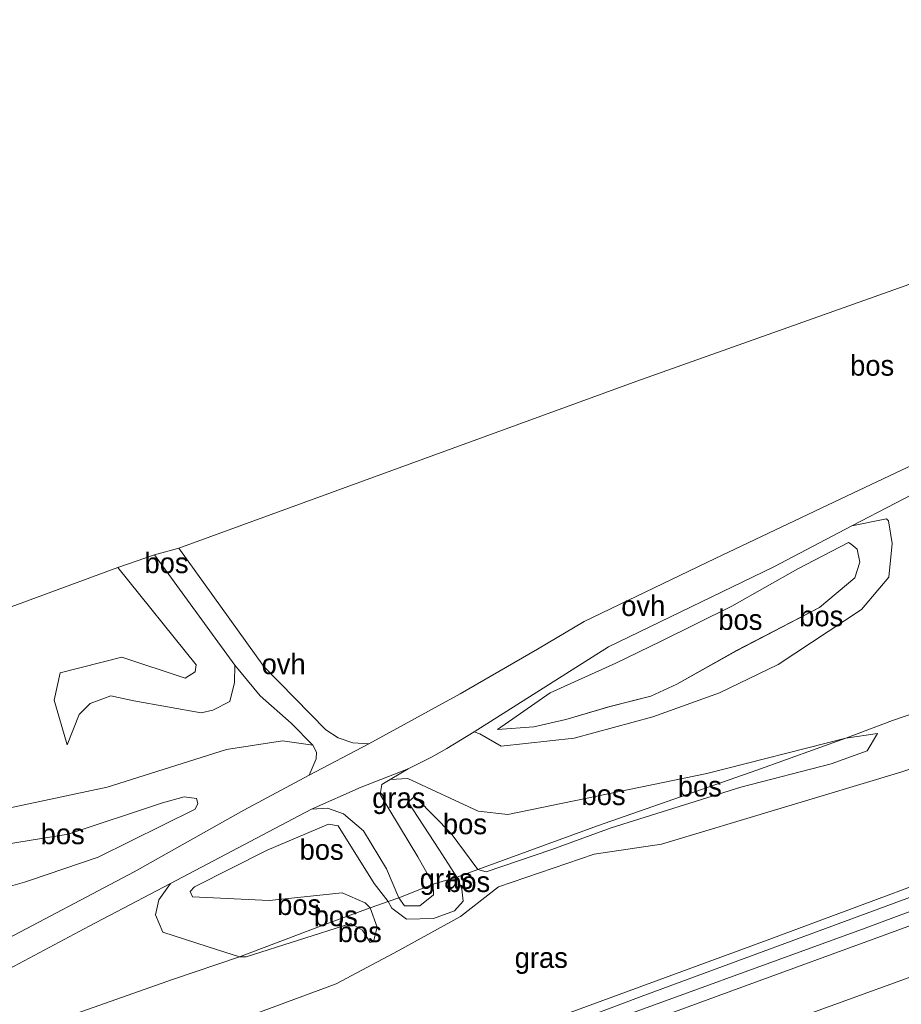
# Model space of a CAD drawing. Header units: millimetres. Extents: x 180000 to 190000, y 466229 to 468626.
# Tile 90 of 202: x 183208 to 183316, y 468415 to 468535. Entities that reach past the tile are written whole.
import ezdxf
from ezdxf.enums import TextEntityAlignment as Align

# ---------------------------------------------------------------- set-up
doc = ezdxf.new("R2010")
doc.units = ezdxf.units.MM
for name, color, linetype, lineweight in [('af-bs-rasterhekwerk', 8, 'hekwerk', 18), ('bp-b5-bos', 93, 'Continuous', 18), ('bp-b5-grasland', 93, 'Continuous', 18), ('gw-bs-insteekwatergang', 93, 'Continuous', 18), ('gw-bs-kruinlijn', 93, 'Continuous', 18), ('gw-bs-teenlijn', 93, 'Continuous', 18), ('kd-bs-opnamedtmgrens', 173, 'Continuous', 18), ('og-b5-water', 153, 'Continuous', 18), ('vh-b5-verh_soort', 8, 'Continuous', 18)]:
    doc.layers.add(name, color=color, linetype=linetype, lineweight=lineweight)
doc.styles.add('rtw_iso', font='iso-rtw.shx')
doc.linetypes.add('hekwerk', pattern='A,7,-1.5,[1,RTW.shx,S=0.75,R=0,X=0,Y=0],-1.5', length=10)

# ---------------------------------------------------------------- blocks, each defined once
blk = doc.blocks.new('dtbattr-r')
at = {"style": 'rtw_iso'}
blk.add_attdef('TAG', text='', height=2.5, dxfattribs=at).set_placement((0, 0), align=Align.MIDDLE_CENTER)
blk = doc.blocks.new('d33az_ACAD_1_FMEBLOCK148')
at = {"layer": 'bp-b5-bos'}
for points in [[(25.11, 13.64, 41.76), (25.59, 10.89, 41.87), (25.16, 6.77, 41.89), (21.82, 2.8, 41.91), (11.63, -3.92, 41.87), (4.45, -7.39, 41.95), (-3.71, -10.33, 42.21), (-13.34, -12.92, 42.28), (-22.28, -13.9, 42.27), (-24.89, -12.42, 41.79), (-25.59, -12.17, 41.79), (-9.14, -1.76, 41.87), (11.09, 8.04, 41.79), (20.64, 13.03, 41.59), (24.86, 13.9, 41.76)], [(-16.3, -7.39, 42.51), (-22.71, -11.86, 42.51), (-18.28, -11.56, 42.67), (-14.38, -10.66, 42.83), (-8.96, -9.06, 42.98), (-3.98, -7.78, 42.97), (-0.77, -6.32, 43.01), (6.53, -2.23, 42.83), (16.69, 3.06, 42.56), (20.99, 6.67, 42.49), (21.61, 8.58, 42.41), (21.3, 10.2, 42.45), (20.55, 10.81, 42.44), (20.23, 10.99, 42.43), (14.04, 7.77, 42.53), (5.94, 3.21, 42.76), (-2.7, -1.09, 42.88), (-8.25, -3.77, 42.83)]]:
    blk.add_polyline3d(points, close=True, dxfattribs=at)

msp = doc.modelspace()

# ---------------------------------------------------------------- linework, layer by layer
at = {"layer": 'af-bs-rasterhekwerk'}
for points in [[(183391.92, 468474.95, 41.32), (183387.91, 468473.59, 41.54), (183372.27, 468468.32, 42.38), (183365.57, 468466.26, 43.47), (183358.08, 468464.06, 42.54), (183346.71, 468460.25, 42.14), (183315.28, 468449.5, 41.62)], [(183315.28, 468449.5, 41.62), (183309.55, 468447.35, 41.52), (183298.66, 468443.41, 42.21), (183279.18, 468436.62, 43.05), (183264.52, 468431.27, 43.59), (183261.94, 468430.35, 43.56), (183259.04, 468429.47, 42.3), (183254.84, 468427.79, 42.28), (183253.56, 468427.38, 43.31), (183251.36, 468426.57, 43.01), (183246.43, 468424.78, 42.56), (183235.37, 468420.6, 42.02), (183227.14, 468417.81, 41.7)], [(183227.14, 468417.81, 41.7), (183214.8, 468413.46, 41.83), (183201.65, 468408.86, 41.57), (183186.24, 468403.45, 41.2), (183173.97, 468398.85, 41.34), (183157.42, 468393.42, 41.58), (183139.18, 468386.34, 41.81), (183126.21, 468380.36, 41.88), (183115.13, 468375.17, 41.58)]]:
    msp.add_polyline3d(points, dxfattribs=at)
at = {"layer": 'bp-b5-bos'}
for points in [[(183262.36, 468452.77, 41.99), (183251.18, 468446.63, 42.08), (183249.22, 468446.77, 42.03), (183247.44, 468447.37, 42.05), (183245.91, 468448.35, 42.05), (183238.33, 468456.11, 42.09), (183227.92, 468470.6, 41.69), (183283.98, 468491.02, 39.42), (183344.47, 468512.49, 40.31), (183416.12, 468535.24, 40.77), (183393.43, 468523.16, 40.75), (183382.32, 468515.97, 40.7), (183365.9, 468507.05, 40.73), (183347.27, 468496.02, 40.91), (183336.91, 468491.21, 41.12), (183320.79, 468482.2, 41.29), (183308.96, 468476.63, 41.52), (183293.57, 468469.32, 41.91), (183277.54, 468461.63, 42.06), (183271.83, 468458.25, 42.01)], [(183271.37, 468448.72, 42.67), (183266.94, 468448.42, 42.51), (183273.35, 468452.89, 42.51), (183281.4, 468456.51, 42.83), (183286.95, 468459.19, 42.88), (183295.59, 468463.49, 42.76), (183303.69, 468468.05, 42.53), (183309.88, 468471.27, 42.43), (183310.2, 468471.09, 42.44), (183310.95, 468470.47, 42.45), (183311.26, 468468.86, 42.41), (183310.65, 468466.94, 42.49), (183306.34, 468463.34, 42.56), (183296.18, 468458.04, 42.83), (183288.88, 468453.95, 43.01), (183285.67, 468452.49, 42.97), (183280.7, 468451.21, 42.98), (183275.27, 468449.62, 42.83)], [(183234.77, 468456.29, 42.03), (183234.73, 468454.15, 42.04), (183234.15, 468451.82, 42.24), (183232.07, 468450.78, 42.23), (183230.67, 468450.46, 42.17), (183222.41, 468451.93, 42.34), (183219.62, 468452.52, 42.49), (183217.08, 468451.6, 42.55), (183215.73, 468450.25, 42.64), (183214.26, 468446.51, 42.83), (183212.68, 468452.01, 43.37), (183213.42, 468455.34, 43.32), (183220.95, 468457.24, 43.17), (183228.71, 468454.69, 43.21), (183229.93, 468455.47, 43.23), (183230.06, 468456.33, 43.23), (183220.46, 468468.24, 43.33), (183224.95, 468469.78, 41.62)], [(183298.66, 468443.41, 42.21), (183279.18, 468436.62, 43.05), (183264.52, 468431.27, 43.59), (183261.27, 468435.68, 43.6), (183257.07, 468439.97, 43.16), (183256.56, 468440.04, 43.17), (183255.98, 468439.52, 43.21), (183259.74, 468433.76, 43.51), (183261.94, 468430.35, 43.56), (183259.04, 468429.47, 42.3), (183257.17, 468432.81, 42.4), (183252.56, 468440.47, 42.32), (183252.78, 468441.68, 42.14), (183253.78, 468442.3, 42.15), (183255.96, 468442.4, 42.13), (183264.55, 468438.41, 42.56), (183268.2, 468438.02, 42.48), (183292.56, 468443.01, 42.21), (183309.55, 468447.35, 41.52)], [(183273.59, 468433.71, 43.67), (183265.52, 468430.99, 43.9), (183264.52, 468431.27, 43.59), (183279.18, 468436.62, 43.05), (183298.66, 468443.41, 42.21), (183309.55, 468447.35, 41.52), (183313.44, 468447.9, 41.52), (183312.18, 468445.8, 41.77), (183307.74, 468444.21, 42.32), (183296.7, 468441.33, 42.64), (183280.85, 468436.38, 43.28)], [(183264.52, 468431.27, 43.59), (183261.94, 468430.35, 43.56), (183259.74, 468433.76, 43.51), (183255.98, 468439.52, 43.21), (183256.56, 468440.04, 43.17), (183257.07, 468439.97, 43.16), (183261.27, 468435.68, 43.6)], [(183248.09, 468438.09, 42.17), (183250.51, 468435.99, 42.2), (183253.36, 468431.35, 42.33), (183254.84, 468427.79, 42.28), (183253.56, 468427.38, 43.31), (183251.83, 468429.57, 43.53), (183247.42, 468436.6, 43.43), (183246.26, 468436.84, 43.39), (183238.73, 468433.63, 43.71), (183229.85, 468429.14, 43.49), (183229.31, 468428.57, 43.43), (183229.59, 468427.95, 43.43), (183238.97, 468427.49, 43.33), (183247.92, 468428.42, 43.37), (183250.75, 468427.21, 43.1), (183251.36, 468426.57, 43.01), (183246.43, 468424.78, 42.56), (183235.37, 468420.6, 42.02), (183232.67, 468421.44, 42.02), (183225.97, 468423.62, 42.12), (183225.08, 468425.74, 42.28), (183225.46, 468427.55, 42.31), (183226.9, 468429.56, 42.27), (183244.16, 468438.66, 42.17), (183246.12, 468438.77, 42.24)], [(183251.83, 468429.57, 43.53), (183253.56, 468427.38, 43.31), (183251.36, 468426.57, 43.01), (183250.75, 468427.21, 43.1), (183247.92, 468428.42, 43.37), (183238.97, 468427.49, 43.33), (183229.59, 468427.95, 43.43), (183229.31, 468428.57, 43.43), (183229.85, 468429.14, 43.49), (183238.73, 468433.63, 43.71), (183246.26, 468436.84, 43.39), (183247.42, 468436.6, 43.43)], [(183262.72, 468427.39, 43.39), (183261.68, 468426.23, 43.23), (183259.09, 468425.27, 43.22), (183255.8, 468425.19, 43.26), (183253.99, 468426.55, 43.21), (183253.56, 468427.38, 43.31), (183254.84, 468427.79, 42.28), (183255.53, 468426.82, 42.24), (183257.43, 468426.82, 42.25), (183259.09, 468428.16, 42.29), (183259.04, 468429.47, 42.3), (183261.94, 468430.35, 43.56), (183262.58, 468428.86, 43.54)], [(183251.36, 468426.57, 43.01), (183252.2, 468424.21, 42.68), (183251.74, 468422.48, 42.14), (183251.35, 468422.34, 42.14), (183250.4, 468423.84, 42.22), (183248.99, 468424.65, 42.26), (183236.15, 468420.6, 42), (183235.37, 468420.6, 42.02), (183246.43, 468424.78, 42.56)]]:
    msp.add_polyline3d(points, close=True, dxfattribs=at)
for points in [[(183346.71, 468460.25, 42.14), (183315.28, 468449.5, 41.62), (183309.55, 468447.35, 41.52), (183292.56, 468443.01, 42.21), (183268.2, 468438.02, 42.48), (183264.55, 468438.41, 42.56), (183255.96, 468442.4, 42.13), (183253.78, 468442.3, 42.15), (183256, 468443.59, 41.9), (183258.86, 468445.01, 41.85), (183260.74, 468446.09, 41.79), (183264.06, 468448.11, 41.79), (183264.77, 468447.86, 41.79), (183267.37, 468446.37, 42.27), (183276.31, 468447.36, 42.28), (183285.95, 468449.95, 42.21), (183294.1, 468452.89, 41.95), (183301.29, 468456.36, 41.87), (183311.47, 468463.07, 41.91), (183314.81, 468467.05, 41.89), (183315.24, 468471.16, 41.87), (183314.76, 468473.92, 41.76), (183314.51, 468474.18, 41.76), (183310.29, 468473.31, 41.59), (183315.64, 468476.11, 41.48), (183334.35, 468485.83, 41.12)], [(183141.01, 468438.95, 42.39), (183220.46, 468468.24, 43.33), (183230.06, 468456.33, 43.23), (183229.93, 468455.47, 43.23), (183228.71, 468454.69, 43.21), (183220.95, 468457.24, 43.17), (183213.42, 468455.34, 43.32), (183212.68, 468452.01, 43.37), (183214.26, 468446.51, 42.83), (183215.73, 468450.25, 42.64), (183217.08, 468451.6, 42.55), (183219.62, 468452.52, 42.49), (183222.41, 468451.93, 42.34), (183230.67, 468450.46, 42.17), (183232.07, 468450.78, 42.23), (183234.15, 468451.82, 42.24), (183234.73, 468454.15, 42.04), (183234.77, 468456.29, 42.03), (183237.9, 468452.51, 42.02), (183241.67, 468449.19, 42.04), (183244.33, 468446.5, 41.95), (183240.62, 468447, 42.16), (183233.75, 468445.96, 42.15), (183219.15, 468441.33, 42.67), (183205.11, 468438.38, 42.89)], [(183214.8, 468413.46, 41.83), (183227.14, 468417.81, 41.7), (183235.37, 468420.6, 42.02), (183236.15, 468420.6, 42), (183248.99, 468424.65, 42.26), (183250.4, 468423.84, 42.22), (183251.35, 468422.34, 42.14), (183251.74, 468422.48, 42.14), (183252.2, 468424.21, 42.68), (183251.36, 468426.57, 43.01), (183253.56, 468427.38, 43.31), (183253.99, 468426.55, 43.21), (183255.8, 468425.19, 43.26), (183259.09, 468425.27, 43.22), (183261.68, 468426.23, 43.23), (183262.72, 468427.39, 43.39), (183262.58, 468428.86, 43.54), (183261.94, 468430.35, 43.56), (183264.52, 468431.27, 43.59), (183265.52, 468430.99, 43.9), (183273.59, 468433.71, 43.67), (183280.85, 468436.38, 43.28), (183296.7, 468441.33, 42.64), (183307.74, 468444.21, 42.32), (183312.18, 468445.8, 41.77), (183313.44, 468447.9, 41.52), (183309.55, 468447.35, 41.52), (183315.28, 468449.5, 41.62), (183346.71, 468460.25, 42.14)], [(183341.82, 468451.68, 41.99), (183316.3, 468443.2, 42.08), (183287, 468434.36, 43.26), (183278.77, 468433.17, 43.95), (183267.03, 468429.14, 43.92), (183262.39, 468425.54, 43.32), (183254.76, 468421.32, 42.25), (183247.19, 468417.29, 41.87), (183226.78, 468409.76, 41.7)], [(183205.11, 468438.38, 42.89), (183219.15, 468441.33, 42.67), (183233.75, 468445.96, 42.15), (183240.62, 468447, 42.16), (183244.33, 468446.5, 41.95), (183244.76, 468445.63, 42), (183244.73, 468444.8, 42.03), (183243.89, 468442.82, 42.12), (183235.9, 468438.54, 42.26), (183222.47, 468430.98, 42.16), (183205.56, 468422.11, 42.03)], [(183201.78, 468433.54, 43.64), (183214.38, 468435.61, 43.46), (183225.94, 468439.45, 43.71), (183228.59, 468440.15, 43.66), (183230.07, 468439.96, 43.64), (183230.25, 468439.34, 43.66), (183229.94, 468438.67, 43.69), (183218.07, 468432.79, 43.5), (183209.64, 468429.95, 43.74), (183209.05, 468429.71, 43.81), (183207.32, 468429.23, 43.83)], [(183207.32, 468429.23, 43.83), (183209.05, 468429.71, 43.81), (183209.64, 468429.95, 43.74), (183218.07, 468432.79, 43.5), (183229.94, 468438.67, 43.69), (183230.25, 468439.34, 43.66), (183230.07, 468439.96, 43.64), (183228.59, 468440.15, 43.66), (183225.94, 468439.45, 43.71), (183214.38, 468435.61, 43.46), (183201.78, 468433.54, 43.64)], [(183191.06, 468409.4, 41.37), (183200.38, 468415.55, 41.46), (183216.97, 468424.35, 42.15), (183226.9, 468429.56, 42.27), (183225.46, 468427.55, 42.31), (183225.08, 468425.74, 42.28), (183225.97, 468423.62, 42.12), (183232.67, 468421.44, 42.02), (183235.37, 468420.6, 42.02), (183227.14, 468417.81, 41.7), (183214.8, 468413.46, 41.83)]]:
    msp.add_polyline3d(points, dxfattribs=at)
at = {"layer": 'bp-b5-grasland'}
for points in [[(183226.78, 468409.76, 41.7), (183247.19, 468417.29, 41.87), (183254.76, 468421.32, 42.25), (183262.39, 468425.54, 43.32), (183267.03, 468429.14, 43.92), (183278.77, 468433.17, 43.95), (183287, 468434.36, 43.26), (183316.3, 468443.2, 42.08), (183341.82, 468451.68, 41.99), (183361.12, 468458.74, 42.48), (183370.1, 468463.22, 43.3), (183384.82, 468467.76, 42.11), (183396.21, 468471.01, 41.93), (183405.06, 468473.54, 41.8), (183423.95, 468480.17, 42.25), (183454.76, 468490.2, 42.81), (183459.29, 468475.8, 38.83), (183430.63, 468466.67, 38.88), (183402.45, 468457.79, 38.88), (183349.35, 468440.91, 39.04), (183331.3, 468434.31, 39.03), (183299.93, 468422.64, 39), (183269.38, 468411.43, 38.98)], [(183269.38, 468411.43, 38.98), (183299.93, 468422.64, 39), (183331.3, 468434.31, 39.03), (183349.35, 468440.91, 39.04), (183402.45, 468457.79, 38.88), (183430.63, 468466.67, 38.88), (183459.29, 468475.8, 38.83), (183459.84, 468474.03, 38.59), (183431.04, 468465.06, 38.51), (183402.88, 468456.07, 38.53), (183347.12, 468438.76, 38.57), (183317.03, 468427.72, 38.57), (183284.51, 468415.73, 38.57), (183252.62, 468403.69, 38.47)], [(183261.86, 468404.06, 38.75), (183296.82, 468416.88, 38.82), (183331.66, 468429.61, 38.77), (183355.45, 468438.06, 38.88), (183410.44, 468454.67, 38.9), (183446.06, 468465.75, 38.93), (183461.12, 468469.97, 38.91), (183462.53, 468465.48, 39.29), (183441.52, 468459.24, 39.26), (183417.69, 468451.95, 39.28), (183394.16, 468444.47, 39.21), (183370.71, 468436.92, 39.18), (183347.17, 468428.73, 39.24), (183324.6, 468420.72, 39.24), (183302.12, 468412.57, 39.18)]]:
    msp.add_polyline3d(points, dxfattribs=at)
for points in [[(183126.63, 468354.12, 38.41), (183090.44, 468340.62, 38.46), (183089.63, 468343.55, 37.99), (183126.4, 468356.6, 37.99), (183161.21, 468369.34, 38.04), (183196.92, 468382.24, 38.1), (183242.01, 468398.68, 38.35), (183276.73, 468411.28, 38.5), (183311.92, 468424.08, 38.49), (183348.3, 468437.63, 38.57), (183403.73, 468455.25, 38.51), (183447.29, 468468.59, 38.46), (183460.24, 468472.76, 38.52), (183461.12, 468469.97, 38.91), (183446.06, 468465.75, 38.93), (183410.44, 468454.67, 38.9), (183355.45, 468438.06, 38.88), (183331.66, 468429.61, 38.77), (183296.82, 468416.88, 38.82), (183261.86, 468404.06, 38.75), (183229.46, 468392.34, 38.68), (183195.98, 468379.89, 38.54), (183161.23, 468366.89, 38.48)], [(183252.56, 468440.47, 42.32), (183257.17, 468432.81, 42.4), (183259.04, 468429.47, 42.3), (183254.84, 468427.79, 42.28), (183253.36, 468431.35, 42.33), (183250.51, 468435.99, 42.2), (183248.09, 468438.09, 42.17), (183246.12, 468438.77, 42.24), (183244.16, 468438.66, 42.17), (183250.25, 468441.34, 42.11), (183256, 468443.59, 41.9), (183253.78, 468442.3, 42.15), (183252.78, 468441.68, 42.14)], [(183257.43, 468426.82, 42.25), (183255.53, 468426.82, 42.24), (183254.84, 468427.79, 42.28), (183259.04, 468429.47, 42.3), (183259.09, 468428.16, 42.29)]]:
    msp.add_polyline3d(points, close=True, dxfattribs=at)
at = {"layer": 'gw-bs-insteekwatergang'}
for points in [[(183088.74, 468346.77, 38.47), (183111.67, 468354.55, 38.47), (183141.59, 468365.43, 38.58), (183174.34, 468377.01, 38.58), (183207.17, 468389.41, 38.68), (183240.65, 468400.78, 38.83), (183269.38, 468411.43, 38.98), (183299.93, 468422.64, 39), (183331.3, 468434.31, 39.03), (183349.35, 468440.91, 39.04)], [(183355.45, 468438.06, 38.88), (183331.66, 468429.61, 38.77), (183296.82, 468416.88, 38.82), (183261.86, 468404.06, 38.75), (183229.46, 468392.34, 38.68), (183195.98, 468379.89, 38.54), (183161.23, 468366.89, 38.48), (183126.63, 468354.12, 38.41), (183090.44, 468340.62, 38.46)]]:
    msp.add_polyline3d(points, dxfattribs=at)
at = {"layer": 'gw-bs-kruinlijn'}
for points in [[(183454.76, 468490.2, 42.81), (183423.95, 468480.17, 42.25), (183405.06, 468473.54, 41.8), (183396.21, 468471.01, 41.93), (183384.82, 468467.76, 42.11), (183370.1, 468463.22, 43.3), (183361.12, 468458.74, 42.48), (183341.82, 468451.68, 41.99), (183316.3, 468443.2, 42.08), (183287, 468434.36, 43.26), (183278.77, 468433.17, 43.95), (183267.03, 468429.14, 43.92), (183262.39, 468425.54, 43.32), (183254.76, 468421.32, 42.25), (183247.19, 468417.29, 41.87), (183226.78, 468409.76, 41.7), (183204.96, 468400.86, 41.51), (183186.9, 468394.84, 41.3), (183177.22, 468392.94, 41.78), (183164.03, 468388.75, 41.9), (183152.36, 468382.19, 42.36), (183138.98, 468372.59, 41.23)], [(183266.94, 468448.42, 42.51), (183273.35, 468452.89, 42.51), (183281.4, 468456.51, 42.83), (183286.95, 468459.19, 42.88), (183295.59, 468463.49, 42.76), (183303.69, 468468.05, 42.53), (183309.88, 468471.27, 42.43), (183310.2, 468471.09, 42.44), (183310.95, 468470.47, 42.45), (183311.26, 468468.86, 42.41), (183310.65, 468466.94, 42.49), (183306.34, 468463.34, 42.56), (183296.18, 468458.04, 42.83), (183288.88, 468453.95, 43.01), (183285.67, 468452.49, 42.97), (183280.7, 468451.21, 42.98), (183275.27, 468449.62, 42.83), (183271.37, 468448.72, 42.67), (183266.94, 468448.42, 42.51)], [(183214.26, 468446.51, 42.83), (183212.68, 468452.01, 43.37), (183213.42, 468455.34, 43.32), (183220.95, 468457.24, 43.17), (183228.71, 468454.69, 43.21), (183229.93, 468455.47, 43.23), (183230.06, 468456.33, 43.23), (183220.46, 468468.24, 43.33)], [(183313.44, 468447.9, 41.52), (183312.18, 468445.8, 41.77), (183307.74, 468444.21, 42.32), (183296.7, 468441.33, 42.64), (183280.85, 468436.38, 43.28), (183273.59, 468433.71, 43.67), (183265.52, 468430.99, 43.9), (183264.52, 468431.27, 43.59), (183261.27, 468435.68, 43.6), (183257.07, 468439.97, 43.16), (183256.56, 468440.04, 43.17), (183255.98, 468439.52, 43.21), (183259.74, 468433.76, 43.51), (183261.94, 468430.35, 43.56), (183262.58, 468428.86, 43.54), (183262.72, 468427.39, 43.39), (183261.68, 468426.23, 43.23), (183259.09, 468425.27, 43.22), (183255.8, 468425.19, 43.26), (183253.99, 468426.55, 43.21), (183253.56, 468427.38, 43.31), (183251.83, 468429.57, 43.53)], [(183122.88, 468432.27, 43.35), (183132.72, 468431.14, 43.41), (183156.29, 468432.75, 43.54), (183164.74, 468434.03, 43.62), (183174.26, 468433.52, 43.54), (183184.69, 468432.31, 43.57), (183201.78, 468433.54, 43.64), (183214.38, 468435.61, 43.46), (183225.94, 468439.45, 43.71), (183228.59, 468440.15, 43.66), (183230.07, 468439.96, 43.64), (183230.25, 468439.34, 43.66), (183229.94, 468438.67, 43.69), (183218.07, 468432.79, 43.5)], [(183251.83, 468429.57, 43.53), (183247.42, 468436.6, 43.43), (183246.26, 468436.84, 43.39), (183238.73, 468433.63, 43.71)], [(183218.07, 468432.79, 43.5), (183209.64, 468429.95, 43.74), (183209.05, 468429.71, 43.81), (183207.32, 468429.23, 43.83), (183191.39, 468428.45, 43.49), (183180.12, 468427.55, 43.49), (183174.58, 468427.09, 43.36), (183166.66, 468428.74, 43.45), (183160.51, 468428.52, 43.6), (183155.96, 468427.72, 43.57), (183138.83, 468428.13, 43.49), (183114.76, 468429.27, 43.52)], [(183238.73, 468433.63, 43.71), (183229.85, 468429.14, 43.49)], [(183251.35, 468422.34, 42.14), (183251.74, 468422.48, 42.14), (183252.2, 468424.21, 42.68), (183251.36, 468426.57, 43.01), (183250.75, 468427.21, 43.1), (183247.92, 468428.42, 43.37), (183238.97, 468427.49, 43.33), (183229.59, 468427.95, 43.43), (183229.31, 468428.57, 43.43), (183229.85, 468429.14, 43.49)]]:
    msp.add_polyline3d(points, dxfattribs=at)
at = {"layer": 'gw-bs-teenlijn'}
for points in [[(183264.06, 468448.11, 41.79), (183264.77, 468447.86, 41.79), (183267.37, 468446.37, 42.27), (183276.31, 468447.36, 42.28), (183285.95, 468449.95, 42.21), (183294.1, 468452.89, 41.95), (183301.29, 468456.36, 41.87), (183311.47, 468463.07, 41.91), (183314.81, 468467.05, 41.89), (183315.24, 468471.16, 41.87), (183314.76, 468473.92, 41.76), (183314.51, 468474.18, 41.76), (183310.29, 468473.31, 41.59)], [(183234.77, 468456.29, 42.03), (183234.73, 468454.15, 42.04), (183234.15, 468451.82, 42.24), (183232.07, 468450.78, 42.23), (183230.67, 468450.46, 42.17), (183222.41, 468451.93, 42.34), (183219.62, 468452.52, 42.49), (183217.08, 468451.6, 42.55), (183215.73, 468450.25, 42.64), (183214.26, 468446.51, 42.83)], [(183313.44, 468447.9, 41.52), (183309.55, 468447.35, 41.52), (183292.56, 468443.01, 42.21), (183268.2, 468438.02, 42.48), (183264.55, 468438.41, 42.56), (183255.96, 468442.4, 42.13), (183253.78, 468442.3, 42.15), (183252.78, 468441.68, 42.14), (183252.56, 468440.47, 42.32), (183257.17, 468432.81, 42.4), (183259.04, 468429.47, 42.3), (183259.09, 468428.16, 42.29), (183257.43, 468426.82, 42.25), (183255.53, 468426.82, 42.24), (183254.84, 468427.79, 42.28), (183253.36, 468431.35, 42.33), (183250.51, 468435.99, 42.2), (183248.09, 468438.09, 42.17), (183246.12, 468438.77, 42.24), (183244.16, 468438.66, 42.17)], [(183141.01, 468438.95, 42.39), (183145.42, 468438.78, 42.47), (183159.79, 468438.64, 42.57), (183173.17, 468438.84, 43), (183183, 468439.13, 42.49), (183194.8, 468438.29, 42.61), (183205.11, 468438.38, 42.89), (183219.15, 468441.33, 42.67), (183233.75, 468445.96, 42.15), (183240.62, 468447, 42.16), (183244.33, 468446.5, 41.95)], [(183226.9, 468429.56, 42.27), (183225.46, 468427.55, 42.31), (183225.08, 468425.74, 42.28), (183225.97, 468423.62, 42.12), (183232.67, 468421.44, 42.02), (183235.37, 468420.6, 42.02), (183236.15, 468420.6, 42), (183248.99, 468424.65, 42.26), (183250.4, 468423.84, 42.22), (183251.35, 468422.34, 42.14)]]:
    msp.add_polyline3d(points, dxfattribs=at)
at = {"layer": 'kd-bs-opnamedtmgrens'}
for points in [[(183283.98, 468491.02, 39.42), (183344.47, 468512.49, 40.31)], [(183283.98, 468491.02, 39.42), (183227.92, 468470.6, 41.69), (183224.95, 468469.78, 41.62)], [(183224.95, 468469.78, 41.62), (183220.46, 468468.24, 43.33), (183141.01, 468438.95, 42.39), (183122.88, 468432.27, 43.35), (183114.76, 468429.27, 43.52), (183078.05, 468415.74, 40.95), (183070.46, 468412.94, 41.47)]]:
    msp.add_polyline3d(points, dxfattribs=at)
at = {"layer": 'og-b5-water'}
msp.add_polyline3d([(183126.4, 468356.6, 37.99), (183089.63, 468343.55, 37.99), (183089.32, 468344.66, 38.02), (183117.5, 468354.89, 38.12), (183150.71, 468367.39, 38.09), (183186.54, 468379.98, 38.12), (183220.75, 468392.35, 38.31), (183252.62, 468403.69, 38.47), (183284.51, 468415.73, 38.57), (183317.03, 468427.72, 38.57), (183347.12, 468438.76, 38.57), (183402.88, 468456.07, 38.53), (183431.04, 468465.06, 38.51), (183459.84, 468474.03, 38.59), (183460.24, 468472.76, 38.52), (183447.29, 468468.59, 38.46), (183403.73, 468455.25, 38.51), (183348.3, 468437.63, 38.57), (183311.92, 468424.08, 38.49), (183276.73, 468411.28, 38.5), (183242.01, 468398.68, 38.35), (183196.92, 468382.24, 38.1), (183161.21, 468369.34, 38.04)], close=True, dxfattribs=at)
at = {"layer": 'vh-b5-verh_soort'}
for points in [[(183334.35, 468485.83, 41.12), (183315.64, 468476.11, 41.48), (183310.29, 468473.31, 41.59), (183300.74, 468468.32, 41.79), (183280.51, 468458.51, 41.87), (183264.06, 468448.11, 41.79), (183260.74, 468446.09, 41.79), (183258.86, 468445.01, 41.85), (183256, 468443.59, 41.9), (183250.25, 468441.34, 42.11), (183244.16, 468438.66, 42.17), (183226.9, 468429.56, 42.27), (183216.97, 468424.35, 42.15), (183200.38, 468415.55, 41.46)], [(183205.56, 468422.11, 42.03), (183222.47, 468430.98, 42.16), (183235.9, 468438.54, 42.26), (183243.89, 468442.82, 42.12), (183251.18, 468446.63, 42.08), (183262.36, 468452.77, 41.99), (183271.83, 468458.25, 42.01), (183277.54, 468461.63, 42.06), (183293.57, 468469.32, 41.91), (183308.96, 468476.63, 41.52), (183320.79, 468482.2, 41.29)], [(183302.12, 468412.57, 39.18), (183324.6, 468420.72, 39.24), (183347.17, 468428.73, 39.24), (183370.71, 468436.92, 39.18), (183394.16, 468444.47, 39.21), (183417.69, 468451.95, 39.28), (183441.52, 468459.24, 39.26), (183462.53, 468465.48, 39.29), (183463.64, 468461.95, 39.27), (183464.75, 468458.41, 39.17), (183465.83, 468454.98, 39.11), (183466.3, 468453.47, 38.93), (183445.46, 468447.27, 38.95), (183422.21, 468440.05, 38.99), (183398.13, 468432.44, 39.03), (183374.99, 468424.96, 39.03), (183352.29, 468417.06, 39.02), (183329.19, 468408.97, 39.05)]]:
    msp.add_polyline3d(points, dxfattribs=at)
msp.add_polyline3d([(183251.18, 468446.63, 42.08), (183243.89, 468442.82, 42.12), (183244.73, 468444.8, 42.03), (183244.76, 468445.63, 42), (183244.33, 468446.5, 41.95), (183241.67, 468449.19, 42.04), (183237.9, 468452.51, 42.02), (183234.77, 468456.29, 42.03), (183224.95, 468469.78, 41.62), (183227.92, 468470.6, 41.69), (183238.33, 468456.11, 42.09), (183245.91, 468448.35, 42.05), (183247.44, 468447.37, 42.05), (183249.22, 468446.77, 42.03)], close=True, dxfattribs=at)

# ---------------------------------------------------------------- block references
at = {"layer": 'bp-b5-bos'}
ref = msp.add_blockref('dtbattr-r', (183310.08, 468490.94, 41.37), dxfattribs=at)
ref.add_attrib('TAG', 'bos', dxfattribs={"layer": '0', "height": 2.5, "style": 'rtw_iso'}).set_placement((183310.08, 468490.94, 41.37), align=Align.BOTTOM_LEFT)
msp.add_blockref('d33az_ACAD_1_FMEBLOCK148', (183289.65, 468460.28), dxfattribs=at)
ref = msp.add_blockref('dtbattr-r', (183223.73, 468466.78, 42.67), dxfattribs=at)
ref.add_attrib('TAG', 'bos', dxfattribs={"layer": '0', "height": 2.5, "style": 'rtw_iso'}).set_placement((183223.73, 468466.78, 42.67), align=Align.BOTTOM_LEFT)
ref = msp.add_blockref('dtbattr-r', (183293.95, 468459.84, 42.67), dxfattribs=at)
ref.add_attrib('TAG', 'bos', dxfattribs={"layer": '0', "height": 2.5, "style": 'rtw_iso'}).set_placement((183293.95, 468459.84, 42.67), align=Align.BOTTOM_LEFT)
ref = msp.add_blockref('dtbattr-r', (183303.85, 468460.28, 41.91), dxfattribs=at)
ref.add_attrib('TAG', 'bos', dxfattribs={"layer": '0', "height": 2.5, "style": 'rtw_iso'}).set_placement((183303.85, 468460.28, 41.91), align=Align.BOTTOM_LEFT)
ref = msp.add_blockref('dtbattr-r', (183288.99, 468439.45, 42.68), dxfattribs=at)
ref.add_attrib('TAG', 'bos', dxfattribs={"layer": '0', "height": 2.5, "style": 'rtw_iso'}).set_placement((183288.99, 468439.45, 42.68), align=Align.BOTTOM_LEFT)
ref = msp.add_blockref('dtbattr-r', (183277.21, 468438.41, 42.7), dxfattribs=at)
ref.add_attrib('TAG', 'bos', dxfattribs={"layer": '0', "height": 2.5, "style": 'rtw_iso'}).set_placement((183277.21, 468438.41, 42.7), align=Align.BOTTOM_LEFT)
ref = msp.add_blockref('dtbattr-r', (183260.25, 468434.84, 43.4), dxfattribs=at)
ref.add_attrib('TAG', 'bos', dxfattribs={"layer": '0', "height": 2.5, "style": 'rtw_iso'}).set_placement((183260.25, 468434.84, 43.4), align=Align.BOTTOM_LEFT)
ref = msp.add_blockref('dtbattr-r', (183211.02, 468433.62, 43.57), dxfattribs=at)
ref.add_attrib('TAG', 'bos', dxfattribs={"layer": '0', "height": 2.5, "style": 'rtw_iso'}).set_placement((183211.02, 468433.62, 43.57), align=Align.BOTTOM_LEFT)
ref = msp.add_blockref('dtbattr-r', (183242.71, 468431.71, 43.38), dxfattribs=at)
ref.add_attrib('TAG', 'bos', dxfattribs={"layer": '0', "height": 2.5, "style": 'rtw_iso'}).set_placement((183242.71, 468431.71, 43.38), align=Align.BOTTOM_LEFT)
ref = msp.add_blockref('dtbattr-r', (183260.64, 468427.77, 42.93), dxfattribs=at)
ref.add_attrib('TAG', 'bos', dxfattribs={"layer": '0', "height": 2.5, "style": 'rtw_iso'}).set_placement((183260.64, 468427.77, 42.93), align=Align.BOTTOM_LEFT)
ref = msp.add_blockref('dtbattr-r', (183239.96, 468424.96, 42.78), dxfattribs=at)
ref.add_attrib('TAG', 'bos', dxfattribs={"layer": '0', "height": 2.5, "style": 'rtw_iso'}).set_placement((183239.96, 468424.96, 42.78), align=Align.BOTTOM_LEFT)
ref = msp.add_blockref('dtbattr-r', (183244.44, 468423.59, 42.34), dxfattribs=at)
ref.add_attrib('TAG', 'bos', dxfattribs={"layer": '0', "height": 2.5, "style": 'rtw_iso'}).set_placement((183244.44, 468423.59, 42.34), align=Align.BOTTOM_LEFT)
ref = msp.add_blockref('dtbattr-r', (183247.38, 468421.64, 42.31), dxfattribs=at)
ref.add_attrib('TAG', 'bos', dxfattribs={"layer": '0', "height": 2.5, "style": 'rtw_iso'}).set_placement((183247.38, 468421.64, 42.31), align=Align.BOTTOM_LEFT)
at = {"layer": 'bp-b5-grasland'}
ref = msp.add_blockref('dtbattr-r', (183251.6, 468438.04, 42.21), dxfattribs=at)
ref.add_attrib('TAG', 'gras', dxfattribs={"layer": '0', "height": 2.5, "style": 'rtw_iso'}).set_placement((183251.6, 468438.04, 42.21), align=Align.BOTTOM_LEFT)
ref = msp.add_blockref('dtbattr-r', (183257.41, 468428.15, 42.27), dxfattribs=at)
ref.add_attrib('TAG', 'gras', dxfattribs={"layer": '0', "height": 2.5, "style": 'rtw_iso'}).set_placement((183257.41, 468428.15, 42.27), align=Align.BOTTOM_LEFT)
ref = msp.add_blockref('dtbattr-r', (183269.03, 468418.49, 40.89), dxfattribs=at)
ref.add_attrib('TAG', 'gras', dxfattribs={"layer": '0', "height": 2.5, "style": 'rtw_iso'}).set_placement((183269.03, 468418.49, 40.89), align=Align.BOTTOM_LEFT)
at = {"layer": 'vh-b5-verh_soort'}
ref = msp.add_blockref('dtbattr-r', (183282.07, 468461.54, 41.07), dxfattribs=at)
ref.add_attrib('TAG', 'ovh', dxfattribs={"layer": '0', "height": 2.5, "style": 'rtw_iso'}).set_placement((183282.07, 468461.54, 41.07), align=Align.BOTTOM_LEFT)
ref = msp.add_blockref('dtbattr-r', (183238.06, 468454.42, 41.99), dxfattribs=at)
ref.add_attrib('TAG', 'ovh', dxfattribs={"layer": '0', "height": 2.5, "style": 'rtw_iso'}).set_placement((183238.06, 468454.42, 41.99), align=Align.BOTTOM_LEFT)

doc.saveas('drawing.dxf')
